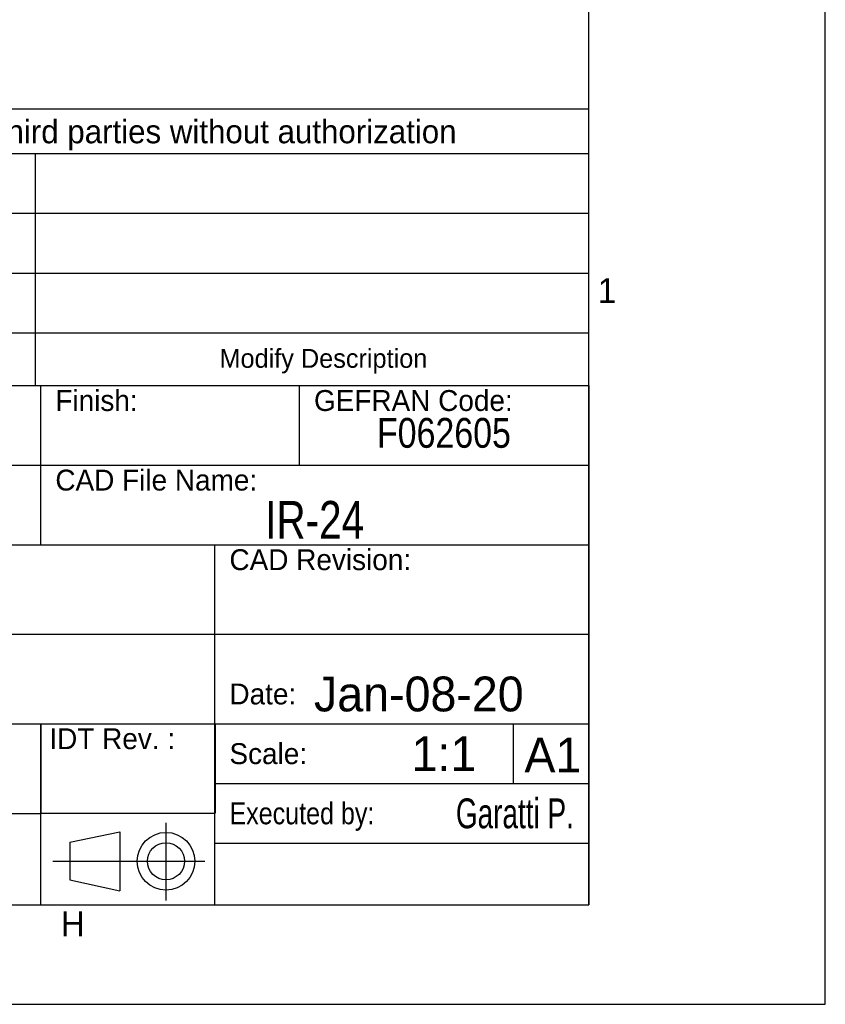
# Model space of a CAD drawing. Header units: millimetres. Extents: x 0 to 841, y 0 to 594.
# Tile 20 of 44: x 760 to 841, y 0 to 99. Entities that reach past the tile are written whole.
import ezdxf

# ---------------------------------------------------------------- set-up
doc = ezdxf.new("R2010")
doc.units = ezdxf.units.MM
doc.header["$LTSCALE"] = 46.255
doc.layers.get('0').update_dxf_attribs({"linetype": 'CONTINUOUS'})
doc.styles.add('TEXTSTYLE_2', font='trium.ttf')
doc.styles.add('TEXTSTYLE_3', font='trium.ttf')
doc.styles.add('TEXTSTYLE_5', font='trium.ttf')
doc.styles.add('TEXTSTYLE_6', font='txt', dxfattribs={"width": 0.85})
doc.styles.add('TEXTSTYLE_7', font='txt', dxfattribs={"width": 0.7})
doc.styles.add('TEXTSTYLE_8', font='txt', dxfattribs={"width": 0.8})
doc.styles.add('TEXTSTYLE_9', font='arialn.ttf')

msp = doc.modelspace()

# ---------------------------------------------------------------- linework, layer by layer
at = {"color": 2, "linetype": 'CONTINUOUS'}
for p, q in [((841, 0), (841, 594)), ((630.985707, 90.016641), (817.199692, 90.016641)), ((630.985707, 85.522123), (817.199692, 85.522123)), ((761.603196, 62.196386), (761.603196, 85.522123)), ((724.1774, 79.517503), (817.199692, 79.517503)), ((724.1774, 73.512882), (817.199692, 73.512882)), ((724.1774, 67.508261), (817.199692, 67.508261)), ((631.012376, 62.198459), (817.212376, 62.198459)), ((762.112376, 62.198459), (762.112376, 46.198459)), ((788.112376, 62.198459), (788.112376, 54.198459)), ((817.212376, 62.198459), (817.212376, 9.998459)), ((631.012376, 54.198459), (817.212376, 54.198459)), ((663.412376, 46.198459), (817.212376, 46.198459)), ((779.612376, 46.198459), (779.612376, 9.998459)), ((663.412376, 37.198459), (779.612376, 37.198459)), ((779.501207, 37.206808), (817.230601, 37.206808)), ((663.412376, 28.198459), (817.212376, 28.198459)), ((762.112376, 28.198459), (762.112376, 9.998459)), ((762.153139, 28.201799), (779.653139, 28.201799)), ((762.153139, 28.201799), (762.153139, 19.201799)), ((779.653139, 28.201799), (779.653139, 19.201799)), ((809.61847, 28.111666), (809.61847, 22.145084)), ((779.612376, 22.198459), (817.212376, 22.198459)), ((663.412376, 19.198459), (762.112376, 19.198459)), ((762.153139, 19.201799), (779.653139, 19.201799)), ((774.716325, 18.240119), (774.716325, 10.420398)), ((765.044564, 16.285189), (770.091121, 17.325716)), ((770.091121, 17.325716), (770.091121, 11.418542)), ((765.044564, 16.285189), (765.044564, 12.51355)), ((779.612376, 16.198459), (817.212376, 16.198459)), ((763.346862, 14.381704), (778.626186, 14.381704)), ((765.044564, 12.51355), (770.091121, 11.418542)), ((631.012376, 9.998459), (817.212376, 9.998459)), ((0, 0), (841, 0))]:
    msp.add_line(p, q, dxfattribs=at)
at = {"color": 7, "linetype": 'CONTINUOUS'}
for p, q in [((817.213985, 10), (817.213985, 584)), ((630.985707, 62.196386), (817.199692, 62.196386)), ((20, 10), (817.213985, 10))]:
    msp.add_line(p, q, dxfattribs=at)
at = {"color": 2, "linetype": 'CONTINUOUS'}
for radius in [2.899265, 1.864856]:
    msp.add_circle((774.716325, 14.381704), radius, dxfattribs=at)

# ---------------------------------------------------------------- texts
at = {"color": 2, "linetype": 'CONTINUOUS', "line_spacing_factor": 0.9}
for s, insert, char_height, width, attachment_point, style in [('GEFRAN S.p.A. reserves in terms of law, the property in the following drawing: no copy to third parties without authorization', (632.059783, 88.910711), 2.35, 182.63851852, 1, 'TEXTSTYLE_2'), ('1', (819.049772, 72.995994), 2.5, 1.91666667, 2, 'TEXTSTYLE_2'), ('Modify Description', (780.09496, 65.888301), 1.9, 22.18777778, 1, 'TEXTSTYLE_2'), ('Finish:', (763.599876, 61.748459), 2.1, 8.82, 1, 'TEXTSTYLE_5'), ('GEFRAN Code:', (789.599876, 61.748459), 2.1, 20.86777778, 1, 'TEXTSTYLE_5'), ('F062605', (802.662376, 58.948459), 3, 24.54375, 2, 'TEXTSTYLE_6'), ('CAD File Name:', (763.599876, 53.748459), 2.1, 21.35777778, 1, 'TEXTSTYLE_5'), ('IR-24', (789.662376, 50.598459), 3.8, 16.72, 2, 'TEXTSTYLE_8'), ('CAD Revision:', (781.099876, 45.748459), 2.1, 19.15666667, 1, 'TEXTSTYLE_5'), ('MULTICHANNEL POWER CONTROLLER', (721.512376, 32.948459), 3.5, 116.375, 2, 'TEXTSTYLE_8'), ('Jan-08-20', (789.599876, 32.948459), 3.5, 21.58333333, 1, 'TEXTSTYLE_3'), ('Date:', (781.099876, 32.248459), 2.1, 7.04666667, 1, 'TEXTSTYLE_5'), (' IDT Rev. :', (762.215639, 27.751799), 2.1, 14.16333333, 1, 'TEXTSTYLE_2'), ('1:1', (802.662376, 26.948459), 3.5, 6.80555556, 2, 'TEXTSTYLE_3'), ('A1', (810.752641, 26.812842), 3.5, 5.91111111, 1, 'TEXTSTYLE_2'), ('Scale:', (781.099876, 26.248459), 2.1, 8.22888889, 1, 'TEXTSTYLE_5'), ('Garatti P.', (815.724876, 20.698459), 3, 22.05, 3, 'TEXTSTYLE_7'), ('Executed by:', (781.099876, 20.298459), 2.2, 14.6119403, 1, 'TEXTSTYLE_9'), ('H', (765.35277, 9.331266), 2.5, 2.56481481, 2, 'TEXTSTYLE_2')]:
    msp.add_mtext(s, dxfattribs=dict(at, insert=insert, char_height=char_height, width=width, attachment_point=attachment_point, style=style))

doc.saveas('drawing.dxf')
